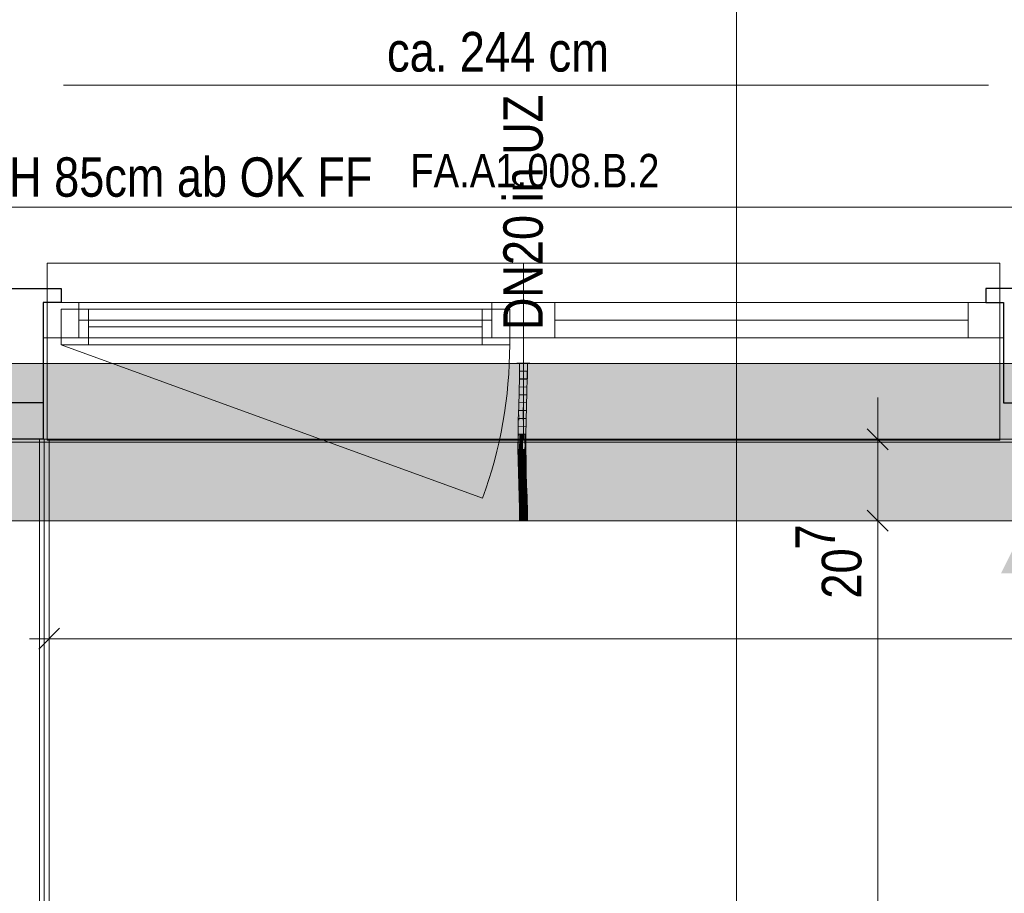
# Model space of a CAD drawing. Extents: x -620 to 3480, y 62 to 1107.
# Tile 199 of 244: x -108 to -58, y 968 to 1012. Entities that reach past the tile are written whole.
import ezdxf
from ezdxf.lldxf.tags import DXFTag

# ---------------------------------------------------------------- set-up
doc = ezdxf.new("R2010")
doc.units = 0
doc.layers.get('0').update_dxf_attribs({"lineweight": 35})
for name, color, linetype, lineweight, true_color in [('00 -Bauelemente -Dämmung innen', 7, 'Continuous', 9, 0xff7fe6), ('00 -Bauelemente -Gipskarton', 7, 'Continuous', 9, 0xff7fe6), ('00_Beschriftung UZ', 3, 'Continuous', 13, 0x00ff00), ('30 -33 Aussenwände- 7 Fassade_ Elemente', 7, 'Continuous', 9, 0x00aacc), ('30 -34 Innenwände- 2 nichttragend', 7, 'Continuous', 18, 0xff7fe6), ('30 -35 Decken- 1 Konstruktion-Träger- Stahlbeton', 7, 'grob-A06G9GKW8I', 13, 0x33aa00), ('70 -72 Beschriftung- 1 Beschriftung allgemein', 7, 'Continuous', 9, 0xff6633), ('70 -75 Raumstempel-2 Verweislinie', 1, 'Continuous', 9, 0xff0000), ('70 -76 Bemaßung- 2 Allgemein', 9, 'Continuous', 5, 0x808080), ('E_Leerrohr 20', 7, 'Continuous', 13, 0xcc0099), ('E_Leerrohr 20-Shading', 7, 'Continuous', 13, 0xcc0099)]:
    doc.layers.add(name, color=color, linetype=linetype, lineweight=lineweight, true_color=true_color)
for name, color, linetype, lineweight in [('30 -33 Aussenwände- 8 Sonnenschutz', 7, 'Continuous', 9), ('70 -71 Achsen- 1 Gebäudeachsen', 7, 'STRICHPUNKT2-A06G9GKV8I', 18), ('Detailelementbeschriftung', 7, 'Continuous', 9)]:
    doc.layers.add(name, color=color, linetype=linetype, lineweight=lineweight)
doc.layers.add('iwb_Schraffur_Unterzug', color=7, linetype='Continuous', lineweight=5, true_color=0xffffcc, plot=False)
doc.styles.get("Standard").update_dxf_attribs({"font": 'ARIALN.TTF'})
tags = doc.linetypes.add('grob-A06G9GKW8I', pattern=[14, 3, -8, 3]).pattern_tags.tags
tags[8:9] = [DXFTag(74, 4), DXFTag(75, 0), DXFTag(340, '0'), DXFTag(46, 0.0), DXFTag(50, 0.0), DXFTag(44, 0.0), DXFTag(45, 0.0)]
tags[6:7] = [DXFTag(74, 4), DXFTag(75, 0), DXFTag(340, '0'), DXFTag(46, 0.0), DXFTag(50, 0.0), DXFTag(44, 0.0), DXFTag(45, 0.0)]
tags[4:5] = [DXFTag(74, 4), DXFTag(75, 0), DXFTag(340, '0'), DXFTag(46, 0.0), DXFTag(50, 0.0), DXFTag(44, 0.0), DXFTag(45, 0.0)]
tags = doc.linetypes.add('STRICHPUNKT2', pattern=[12.7, 6.35, -3.175, 0, -3.175]).pattern_tags.tags
tags[10:11] = [DXFTag(74, 4), DXFTag(75, 0), DXFTag(340, '0'), DXFTag(46, 0.0), DXFTag(50, 0.0), DXFTag(44, 0.0), DXFTag(45, 0.0)]
tags[8:9] = [DXFTag(74, 4), DXFTag(75, 0), DXFTag(340, '0'), DXFTag(46, 0.0), DXFTag(50, 0.0), DXFTag(44, 0.0), DXFTag(45, 0.0)]
tags[6:7] = [DXFTag(74, 4), DXFTag(75, 0), DXFTag(340, '0'), DXFTag(46, 0.0), DXFTag(50, 0.0), DXFTag(44, 0.0), DXFTag(45, 0.0)]
tags[4:5] = [DXFTag(74, 4), DXFTag(75, 0), DXFTag(340, '0'), DXFTag(46, 0.0), DXFTag(50, 0.0), DXFTag(44, 0.0), DXFTag(45, 0.0)]
tags = doc.linetypes.add('STRICHPUNKT2-A06G9GKV8I', pattern=[12.7, 6.35, -3.175, 0, -3.175]).pattern_tags.tags
tags[10:11] = [DXFTag(74, 4), DXFTag(75, 0), DXFTag(340, '0'), DXFTag(46, 0.0), DXFTag(50, 0.0), DXFTag(44, 0.0), DXFTag(45, 0.0)]
tags[8:9] = [DXFTag(74, 4), DXFTag(75, 0), DXFTag(340, '0'), DXFTag(46, 0.0), DXFTag(50, 0.0), DXFTag(44, 0.0), DXFTag(45, 0.0)]
tags[6:7] = [DXFTag(74, 4), DXFTag(75, 0), DXFTag(340, '0'), DXFTag(46, 0.0), DXFTag(50, 0.0), DXFTag(44, 0.0), DXFTag(45, 0.0)]
tags[4:5] = [DXFTag(74, 4), DXFTag(75, 0), DXFTag(340, '0'), DXFTag(46, 0.0), DXFTag(50, 0.0), DXFTag(44, 0.0), DXFTag(45, 0.0)]

# ---------------------------------------------------------------- blocks, each defined once
blk = doc.blocks.new('Shading-A06G9GI38I', base_point=(-81.875, 992.053))
at = {"layer": 'E_Leerrohr 20-Shading', "color": 223, "true_color": 0xc67fb4}
for points in [[(-82.156, 994.957), (-82.214, 994.957), (-82.162, 994.234), (-82.22, 994.235)], [(-81.814, 994.957), (-81.873, 994.957), (-81.821, 994.229), (-81.879, 994.23)], [(-82.162, 994.234), (-82.22, 994.235), (-82.179, 993.511), (-82.236, 993.512)], [(-82.177, 993.511), (-82.162, 994.234), (-82.179, 993.511)], [(-81.825, 994.229), (-81.879, 994.23), (-81.851, 993.503), (-81.895, 993.504)], [(-81.836, 993.503), (-81.821, 994.229), (-81.851, 993.503), (-81.825, 994.229)], [(-82.179, 993.511), (-82.236, 993.512), (-82.202, 992.786), (-82.255, 992.788)], [(-82.202, 992.786), (-82.198, 992.786), (-82.179, 993.511), (-82.177, 993.511)], [(-82.198, 992.786), (-82.197, 992.786), (-82.177, 993.511)], [(-81.875, 993.504), (-81.895, 993.504), (-81.901, 992.778), (-81.914, 992.779)], [(-81.885, 992.778), (-81.851, 993.503), (-81.901, 992.778), (-81.875, 993.504)], [(-81.856, 992.777), (-81.836, 993.503), (-81.885, 992.778), (-81.851, 993.503)], [(-82.219, 992.191), (-82.202, 992.786), (-82.275, 992.062), (-82.255, 992.788)], [(-82.202, 992.786), (-82.219, 992.191), (-82.198, 992.786), (-82.206, 992.496)], [(-82.218, 992.061), (-82.216, 992.061), (-82.198, 992.786), (-82.197, 992.786)], [(-81.901, 992.778), (-81.914, 992.779), (-81.926, 992.055), (-81.933, 992.055)], [(-81.917, 992.054), (-81.885, 992.778), (-81.926, 992.055), (-81.901, 992.778)], [(-81.875, 992.053), (-81.856, 992.777), (-81.917, 992.054), (-81.885, 992.778)], [(-82.219, 992.191), (-82.223, 992.061), (-82.206, 992.496), (-82.218, 992.061)], [(-82.225, 992.061), (-82.275, 992.062), (-82.248, 991.335), (-82.288, 991.335)], [(-82.219, 992.191), (-82.275, 992.062), (-82.225, 992.061)], [(-82.238, 991.335), (-82.223, 992.061), (-82.248, 991.335), (-82.225, 992.061)], [(-82.238, 991.335), (-82.231, 991.335), (-82.223, 992.061), (-82.218, 992.061)], [(-82.231, 991.335), (-82.23, 991.335), (-82.218, 992.061), (-82.216, 992.061)], [(-82.223, 992.061), (-82.219, 992.191), (-82.225, 992.061)], [(-81.944, 991.331), (-81.926, 992.055), (-81.947, 991.331), (-81.931, 992.055)], [(-81.931, 992.055), (-81.933, 992.055), (-81.947, 991.331)], [(-81.94, 991.331), (-81.917, 992.054), (-81.944, 991.331), (-81.926, 992.055)], [(-81.939, 991.331), (-81.917, 992.054), (-81.93, 991.659)], [(-81.939, 991.331), (-81.888, 991.331), (-81.917, 992.054), (-81.875, 992.053)], [(-82.251, 990.974), (-82.248, 991.335), (-82.29, 990.974), (-82.288, 991.335)], [(-82.241, 990.608), (-82.238, 991.335), (-82.254, 990.608), (-82.248, 991.335)], [(-82.241, 990.608), (-82.231, 991.335), (-82.238, 991.335)], [(-82.241, 990.608), (-82.233, 990.608), (-82.231, 991.335), (-82.231, 990.973)], [(-82.231, 990.973), (-82.23, 991.335), (-82.231, 991.335)], [(-81.948, 990.969), (-81.947, 990.969), (-81.947, 991.331), (-81.944, 991.331)], [(-81.947, 990.969), (-81.943, 990.968), (-81.944, 991.331), (-81.94, 991.331)], [(-81.943, 990.968), (-81.89, 990.968), (-81.939, 991.331), (-81.888, 991.331)], [(-81.943, 990.968), (-81.939, 991.331), (-81.943, 991.042)], [(-81.939, 991.331), (-81.94, 991.331), (-81.943, 991.042)], [(-81.94, 991.331), (-81.939, 991.331), (-81.93, 991.659)], [(-82.254, 990.608), (-82.251, 990.974), (-82.291, 990.608), (-82.29, 990.974)], [(-81.946, 990.609), (-81.943, 990.968), (-81.95, 990.609), (-81.948, 990.969)], [(-81.946, 990.609), (-81.891, 990.609), (-81.943, 990.968), (-81.89, 990.968)], [(-82.254, 990.608), (-82.291, 990.608), (-82.24, 989.997), (-82.283, 989.996)], [(-82.23, 989.997), (-82.241, 990.608), (-82.24, 989.997), (-82.254, 990.608)], [(-82.225, 989.997), (-82.233, 990.608), (-82.23, 989.997), (-82.241, 990.608)], [(-81.946, 990.609), (-81.95, 990.609), (-81.932, 990.003), (-81.942, 990.003)], [(-81.883, 990.004), (-81.891, 990.609), (-81.932, 990.003), (-81.946, 990.609)], [(-82.24, 989.997), (-82.283, 989.996), (-82.215, 989.387), (-82.269, 989.386)], [(-82.211, 989.388), (-82.23, 989.997), (-82.215, 989.387), (-82.24, 989.997)], [(-82.21, 989.388), (-82.225, 989.997), (-82.211, 989.388), (-82.23, 989.997)], [(-81.941, 990.003), (-81.942, 990.003), (-81.927, 989.395)], [(-81.907, 989.396), (-81.932, 990.003), (-81.927, 989.395), (-81.941, 990.003)], [(-81.869, 989.397), (-81.883, 990.004), (-81.907, 989.396), (-81.932, 990.003)], [(-82.215, 989.387), (-82.269, 989.386), (-82.206, 989.219), (-82.247, 989.218)], [(-82.247, 989.218), (-82.269, 989.386), (-82.264, 989.218)], [(-82.25, 988.777), (-82.192, 988.779), (-82.264, 989.218), (-82.247, 989.218)], [(-82.247, 989.218), (-82.192, 988.779), (-82.206, 989.219), (-82.203, 989.149)], [(-82.203, 989.149), (-82.205, 989.219), (-82.215, 989.387), (-82.211, 989.388)], [(-82.205, 989.219), (-82.21, 989.388), (-82.211, 989.388)], [(-81.922, 989.221), (-81.898, 989.221), (-81.927, 989.395), (-81.907, 989.396)], [(-81.909, 988.787), (-81.876, 988.788), (-81.922, 989.221), (-81.898, 989.221)], [(-81.898, 989.221), (-81.863, 989.222), (-81.907, 989.396), (-81.869, 989.397)], [(-81.876, 988.788), (-81.851, 988.789), (-81.898, 989.221), (-81.863, 989.222)], [(-82.192, 988.779), (-82.25, 988.777), (-82.174, 988.171), (-82.233, 988.169)], [(-81.876, 988.788), (-81.909, 988.787), (-81.846, 988.179), (-81.892, 988.178)], [(-81.833, 988.179), (-81.851, 988.789), (-81.846, 988.179), (-81.876, 988.788)], [(-82.174, 988.171), (-82.233, 988.169), (-82.162, 987.564), (-82.22, 987.563)], [(-82.161, 987.564), (-82.174, 988.171), (-82.162, 987.564), (-82.174, 988.171)], [(-81.846, 988.179), (-81.892, 988.178), (-81.823, 987.569), (-81.878, 987.568)], [(-81.82, 987.569), (-81.833, 988.179), (-81.823, 987.569), (-81.846, 988.179)], [(-82.162, 987.564), (-82.22, 987.563), (-82.159, 986.957), (-82.214, 986.957)], [(-82.159, 986.957), (-82.157, 986.957), (-82.162, 987.564), (-82.161, 987.564)], [(-82.157, 986.957), (-82.156, 986.957), (-82.161, 987.564)], [(-81.814, 986.957), (-81.823, 987.569), (-81.873, 986.957), (-81.878, 987.568)], [(-81.814, 986.957), (-81.82, 987.569), (-81.823, 987.569)]]:
    blk.add_solid(points, dxfattribs=at)
at = {"layer": 'E_Leerrohr 20-Shading', "color": 231, "true_color": 0xe17fc9}
for points in [[(-82.014, 994.957), (-82.156, 994.957), (-82.021, 994.232), (-82.162, 994.234)], [(-82.014, 994.957), (-82.021, 994.232), (-82.016, 994.232)], [(-82.016, 994.232), (-82.01, 994.232), (-82.014, 994.957)], [(-82.01, 994.232), (-81.879, 994.23), (-82.014, 994.957), (-81.873, 994.957)], [(-82.021, 994.232), (-82.162, 994.234), (-82.036, 993.507), (-82.177, 993.511)], [(-82.021, 994.232), (-82.036, 993.507), (-82.031, 993.507)], [(-82.031, 993.507), (-82.021, 993.507), (-82.021, 994.232), (-82.016, 994.232)], [(-82.016, 994.232), (-82.021, 993.507), (-82.01, 994.232), (-81.999, 993.507)], [(-81.999, 993.507), (-81.895, 993.504), (-82.01, 994.232), (-81.879, 994.23)], [(-82.036, 993.507), (-82.177, 993.511), (-82.056, 992.783), (-82.197, 992.786)], [(-82.036, 993.507), (-82.056, 992.783), (-82.053, 992.783)], [(-82.044, 992.782), (-82.031, 993.507), (-82.053, 992.783), (-82.036, 993.507)], [(-82.044, 992.782), (-82.026, 992.782), (-82.031, 993.507), (-82.021, 993.507)], [(-82.021, 993.507), (-82.026, 992.782), (-81.999, 993.507), (-81.985, 992.781)], [(-81.985, 992.781), (-81.914, 992.779), (-81.999, 993.507), (-81.895, 993.504)], [(-82.056, 992.783), (-82.197, 992.786), (-82.075, 992.058), (-82.216, 992.061)], [(-82.053, 992.783), (-82.056, 992.783), (-82.071, 992.058), (-82.075, 992.058)], [(-82.057, 992.057), (-82.044, 992.782), (-82.071, 992.058), (-82.053, 992.783)], [(-82.044, 992.782), (-82.049, 992.518), (-82.026, 992.782), (-82.028, 992.518)], [(-82.026, 992.782), (-82.032, 992.057), (-81.985, 992.781), (-81.972, 992.056)], [(-81.972, 992.056), (-81.933, 992.055), (-81.985, 992.781), (-81.914, 992.779)], [(-82.049, 992.518), (-82.057, 992.057), (-82.028, 992.518), (-82.032, 992.057)], [(-82.075, 992.058), (-82.216, 992.061), (-82.088, 991.333), (-82.23, 991.335)], [(-82.071, 992.058), (-82.075, 992.058), (-82.085, 991.333), (-82.088, 991.333)], [(-82.067, 991.333), (-82.057, 992.057), (-82.085, 991.333), (-82.071, 992.058)], [(-82.067, 991.333), (-82.036, 991.333), (-82.057, 992.057), (-82.032, 992.057)], [(-82.032, 992.057), (-82.036, 991.333), (-81.972, 992.056), (-81.962, 991.332)], [(-81.972, 992.056), (-81.962, 991.332), (-81.934, 992.055), (-81.955, 991.332)], [(-81.955, 991.332), (-81.947, 991.331), (-81.934, 992.055), (-81.933, 992.055)], [(-82.09, 990.972), (-82.088, 991.333), (-82.231, 990.973), (-82.23, 991.335)], [(-82.09, 990.972), (-82.069, 990.971), (-82.085, 991.333), (-82.067, 991.333)], [(-82.085, 991.333), (-82.088, 991.333), (-82.09, 990.972)], [(-82.067, 991.333), (-82.07, 990.805), (-82.036, 991.333), (-82.037, 990.805)], [(-81.962, 991.332), (-82.036, 991.333), (-81.962, 990.609), (-82.037, 990.609)], [(-81.962, 991.332), (-81.962, 990.609), (-81.96, 990.713)], [(-81.955, 991.332), (-81.962, 991.332), (-81.958, 991.228)], [(-81.958, 991.228), (-81.962, 991.332), (-81.961, 991.125)], [(-81.948, 990.969), (-81.958, 991.228), (-81.96, 990.609), (-81.961, 991.125)], [(-81.947, 991.331), (-81.955, 991.332), (-81.948, 990.969), (-81.958, 991.228)], [(-82.091, 990.608), (-82.09, 990.972), (-82.233, 990.608), (-82.231, 990.973)], [(-82.071, 990.608), (-82.09, 990.972), (-82.091, 990.608)], [(-82.09, 990.972), (-82.071, 990.608), (-82.069, 990.971)], [(-82.07, 990.805), (-82.071, 990.608), (-82.037, 990.805), (-82.037, 990.609)], [(-81.962, 990.609), (-81.96, 990.609), (-81.96, 990.713)], [(-81.948, 990.969), (-81.96, 990.609), (-81.957, 990.609)], [(-81.952, 990.806), (-81.957, 990.609), (-81.949, 990.806), (-81.95, 990.609)], [(-81.948, 990.969), (-81.952, 990.806), (-81.949, 990.806)], [(-82.182, 990.608), (-82.233, 990.608), (-82.187, 989.998), (-82.225, 989.997)], [(-82.083, 990), (-82.091, 990.608), (-82.187, 989.998), (-82.182, 990.608)], [(-82.071, 990.608), (-82.091, 990.608), (-82.07, 990), (-82.083, 990)], [(-82.07, 990), (-82.035, 990.001), (-82.071, 990.608), (-82.037, 990.609)], [(-81.962, 990.609), (-82.037, 990.609), (-81.978, 990.002), (-82.035, 990.001)], [(-81.974, 990.002), (-81.96, 990.609), (-81.978, 990.002), (-81.962, 990.609)], [(-81.96, 990.609), (-81.974, 990.002), (-81.961, 990.472)], [(-81.974, 990.002), (-81.965, 990.002), (-81.961, 990.472)], [(-81.95, 990.609), (-81.961, 990.473), (-81.955, 990.002), (-81.965, 990.002)], [(-81.96, 990.609), (-81.961, 990.473), (-81.957, 990.609)], [(-81.961, 990.473), (-81.95, 990.609), (-81.957, 990.609)], [(-81.95, 990.609), (-81.955, 990.002), (-81.942, 990.003)], [(-82.187, 989.998), (-82.225, 989.997), (-82.198, 989.388), (-82.21, 989.388)], [(-82.198, 989.388), (-82.069, 989.391), (-82.187, 989.998), (-82.085, 990)], [(-82.069, 989.391), (-82.083, 990), (-82.085, 990)], [(-82.07, 990), (-82.083, 990), (-82.065, 989.391), (-82.069, 989.391)], [(-82.065, 989.391), (-82.03, 989.392), (-82.07, 990), (-82.035, 990.001)], [(-81.974, 990.002), (-82.035, 990.001), (-81.993, 989.393), (-82.03, 989.392)], [(-81.965, 990.002), (-81.974, 990.002), (-81.976, 989.394), (-81.993, 989.393)], [(-81.965, 990.002), (-81.976, 989.394), (-81.955, 990.002), (-81.961, 989.394)], [(-81.955, 990.002), (-81.961, 989.394), (-81.942, 990.003), (-81.936, 989.395)], [(-81.936, 989.395), (-81.927, 989.395), (-81.942, 990.003)], [(-82.205, 989.219), (-82.201, 989.219), (-82.21, 989.388), (-82.198, 989.388)], [(-82.201, 989.219), (-82.205, 989.219), (-82.203, 989.149)], [(-82.192, 988.779), (-82.201, 989.219), (-82.203, 989.149)], [(-82.201, 989.219), (-82.063, 989.22), (-82.198, 989.388), (-82.069, 989.391)], [(-82.192, 988.779), (-82.05, 988.783), (-82.201, 989.219), (-82.063, 989.22)], [(-82.065, 989.391), (-82.069, 989.391), (-82.063, 989.22)], [(-82.063, 989.22), (-82.028, 989.12), (-82.065, 989.391), (-82.03, 989.392)], [(-82.05, 988.783), (-82.025, 988.784), (-82.063, 989.22), (-82.028, 989.12)], [(-81.993, 989.393), (-82.03, 989.392), (-81.995, 989.336)], [(-81.995, 989.336), (-82.03, 989.392), (-82.004, 989.053), (-82.028, 989.12)], [(-81.984, 988.998), (-81.978, 989.309), (-82.004, 989.053), (-81.995, 989.336)], [(-81.978, 989.309), (-81.976, 989.394), (-81.995, 989.336), (-81.993, 989.393)], [(-81.962, 989.285), (-81.978, 989.309), (-81.966, 988.947), (-81.984, 988.998)], [(-81.961, 989.394), (-81.976, 989.394), (-81.962, 989.285), (-81.978, 989.309)], [(-81.966, 988.947), (-81.931, 988.847), (-81.962, 989.285), (-81.934, 989.24)], [(-81.962, 989.285), (-81.934, 989.24), (-81.961, 989.394), (-81.936, 989.395)], [(-81.934, 989.24), (-81.922, 989.221), (-81.936, 989.395), (-81.927, 989.395)], [(-81.931, 988.847), (-81.928, 988.841), (-81.934, 989.24), (-81.922, 989.221)], [(-81.928, 988.841), (-81.909, 988.787), (-81.922, 989.221)], [(-82.05, 988.783), (-82.192, 988.779), (-82.033, 988.174), (-82.174, 988.171)], [(-82.025, 988.784), (-82.05, 988.783), (-82.02, 988.175), (-82.033, 988.174)], [(-82.004, 989.053), (-82.028, 989.12), (-82.012, 988.784), (-82.025, 988.784)], [(-82.012, 988.784), (-82.025, 988.784), (-82.022, 988.473)], [(-81.989, 988.785), (-82.012, 988.784), (-82.02, 988.175), (-82.022, 988.473)], [(-81.989, 988.785), (-82.02, 988.175), (-82.001, 988.175)], [(-81.989, 988.785), (-81.984, 988.998), (-82.012, 988.784), (-82.004, 989.053)], [(-81.989, 988.785), (-82.001, 988.175), (-81.968, 988.785), (-81.975, 988.176)], [(-81.966, 988.947), (-81.984, 988.998), (-81.968, 988.785), (-81.989, 988.785)], [(-81.975, 988.176), (-81.939, 988.177), (-81.968, 988.785), (-81.929, 988.786)], [(-81.968, 988.785), (-81.93, 988.786), (-81.966, 988.947), (-81.931, 988.847)], [(-81.939, 988.177), (-81.892, 988.178), (-81.929, 988.786), (-81.909, 988.787)], [(-81.93, 988.786), (-81.929, 988.786), (-81.931, 988.847), (-81.928, 988.841)], [(-81.929, 988.786), (-81.909, 988.787), (-81.928, 988.841)], [(-82.033, 988.174), (-82.174, 988.171), (-82.02, 987.566), (-82.161, 987.564)], [(-82.017, 987.566), (-82.016, 987.566), (-82.033, 988.174), (-82.02, 988.175)], [(-82.033, 988.174), (-82.033, 988.174), (-82.017, 987.566), (-82.02, 987.566)], [(-82.001, 988.175), (-82.02, 988.175), (-82.011, 987.566), (-82.016, 987.566)], [(-81.975, 988.176), (-82.001, 988.175), (-81.981, 987.566), (-82.011, 987.566)], [(-81.948, 987.567), (-81.939, 988.177), (-81.981, 987.566), (-81.975, 988.176)], [(-81.948, 987.567), (-81.878, 987.568), (-81.939, 988.177), (-81.892, 988.178)], [(-82.02, 987.566), (-82.161, 987.564), (-82.014, 986.957), (-82.156, 986.957)], [(-82.016, 987.501), (-82.017, 987.566), (-82.015, 987.273), (-82.02, 987.566)], [(-82.014, 986.957), (-82.015, 987.273), (-82.02, 987.566)], [(-82.016, 987.566), (-82.017, 987.566), (-82.016, 987.501)], [(-82.011, 987.566), (-82.016, 987.566), (-82.012, 987.342)], [(-82.016, 987.501), (-82.012, 987.315), (-82.016, 987.566), (-82.012, 987.342)], [(-82.013, 987.145), (-82.012, 987.315), (-82.015, 987.273), (-82.016, 987.501)], [(-82.014, 986.957), (-82.013, 987.145), (-82.015, 987.273)], [(-82.01, 986.957), (-82.005, 986.957), (-82.013, 987.145), (-82.012, 987.315)], [(-81.948, 987.567), (-82.011, 987.566), (-82.005, 986.957), (-82.012, 987.342)], [(-82.012, 987.315), (-82.005, 986.957), (-82.012, 987.342)], [(-81.948, 987.567), (-82.005, 986.957), (-81.956, 986.957)], [(-81.956, 986.957), (-81.873, 986.957), (-81.948, 987.567), (-81.878, 987.568)], [(-82.01, 986.957), (-82.013, 987.145), (-82.014, 986.957)]]:
    blk.add_solid(points, dxfattribs=at)
blk = doc.blocks.new('Shading-A06G9GI58I', base_point=(-82.009, 986.957))
at = {"layer": 'E_Leerrohr 20-Shading', "color": 213, "true_color": 0xd67fc0}
for points in [[(-82.014, 987.567), (-82.014, 987.745), (-82.214, 986.957), (-82.214, 987.745)], [(-82.014, 987.567), (-81.926, 987.299), (-82.014, 987.745), (-81.92, 987.745)], [(-81.926, 987.299), (-81.814, 986.957), (-81.92, 987.745), (-81.814, 987.745)], [(-82.014, 987.567), (-82.214, 986.957), (-82.027, 986.957)], [(-82.027, 986.957), (-82.02, 986.957), (-82.014, 987.567), (-82.014, 987.325)], [(-82.02, 986.957), (-82.014, 986.957), (-82.014, 987.325)], [(-82.009, 986.957), (-81.931, 986.957), (-82.014, 987.567), (-81.926, 987.299)], [(-82.009, 986.957), (-82.014, 987.567), (-82.012, 986.957), (-82.014, 987.325)], [(-82.014, 987.325), (-82.014, 986.957), (-82.012, 986.957)], [(-81.931, 986.957), (-81.814, 986.957), (-81.926, 987.299)], [(-82.188, 986.957), (-82.344, 986.957), (-82.188, 986.945), (-82.344, 986.945)], [(-82.188, 986.957), (-82.188, 986.945), (-82.171, 986.957), (-82.17, 986.945)], [(-82.17, 986.945), (-82.122, 986.945), (-82.171, 986.957), (-82.123, 986.957)], [(-82.123, 986.957), (-82.122, 986.945), (-82.095, 986.957), (-82.095, 986.945)], [(-82.095, 986.945), (-82.014, 986.945), (-82.095, 986.957), (-82.014, 986.957)], [(-81.981, 986.957), (-82.014, 986.957), (-81.981, 986.945), (-82.014, 986.945)], [(-81.969, 986.945), (-81.969, 986.957), (-81.981, 986.945), (-81.981, 986.957)], [(-81.942, 986.945), (-81.942, 986.957), (-81.969, 986.945), (-81.969, 986.957)], [(-81.942, 986.945), (-81.917, 986.945), (-81.942, 986.957), (-81.917, 986.957)], [(-81.917, 986.945), (-81.684, 986.945), (-81.917, 986.957), (-81.684, 986.957)]]:
    blk.add_solid(points, dxfattribs=at)
blk = doc.blocks.new('Shading-A06G9GI78I', base_point=(-82.014, 994.957))
at = {"layer": 'E_Leerrohr 20-Shading', "color": 213, "true_color": 0xd67fc0}
for points in [[(-82.344, 994.969), (-82.344, 994.957), (-82.236, 994.969), (-82.236, 994.957)], [(-82.236, 994.957), (-82.014, 994.957), (-82.236, 994.969), (-82.014, 994.969)], [(-82.214, 994.169), (-82.014, 994.169), (-82.214, 994.957), (-82.014, 994.957)], [(-82.014, 994.969), (-82.014, 994.957), (-81.922, 994.969), (-81.922, 994.957)], [(-82.014, 994.957), (-82.014, 994.169), (-81.814, 994.957), (-81.826, 994.169)], [(-81.922, 994.957), (-81.684, 994.957), (-81.922, 994.969), (-81.684, 994.969)], [(-81.826, 994.169), (-81.814, 994.169), (-81.814, 994.957)]]:
    blk.add_solid(points, dxfattribs=at)
blk = doc.blocks.new('Referenz-A06G9GKX8I')
at = {"layer": '00 -Bauelemente -Dämmung innen', "color": 0, "linetype": 'Continuous', "ltscale": 0.13}
blk.add_line((-106.613, 991.097), (-106.613, 924.357), dxfattribs=at)
at = {"layer": '00 -Bauelemente -Gipskarton', "color": 0, "linetype": 'Continuous', "ltscale": 0.13}
for p, q in [((-106.613, 991.097), (-106.613, 924.357)), ((-106.363, 991.097), (-106.363, 924.357)), ((-106.113, 991.097), (-106.113, 924.357))]:
    blk.add_line(p, q, dxfattribs=at)
at = {"layer": '00_Beschriftung UZ', "color": 0, "lineweight": 0}
for points in [[(-57.745, 989.628), (-56.413, 986.957), (-55.075, 989.626)], [(-57.745, 984.287), (-56.413, 986.957), (-55.075, 984.288)]]:
    blk.add_solid(points, dxfattribs=at)
at = {"layer": '30 -33 Aussenwände- 7 Fassade_ Elemente', "color": 0, "linetype": 'Continuous', "ltscale": 0.13}
for p, q in [((-0.913, 1002.897), (-163.113, 1002.897)), ((-106.413, 996.257), (-106.413, 998.057)), ((-106.413, 998.057), (-82.013, 998.057)), ((-105.513, 997.707), (-82.713, 997.707)), ((-105.513, 995.907), (-105.513, 997.707)), ((-82.713, 997.707), (-82.713, 995.907)), ((-82.013, 996.257), (-82.013, 998.057)), ((-82.013, 998.057), (-57.613, 998.057)), ((-57.613, 998.057), (-57.613, 996.257)), ((-82.013, 996.257), (-106.413, 996.257)), ((-57.613, 996.257), (-82.013, 996.257)), ((-82.713, 995.907), (-105.513, 995.907)), ((-160.013, 991.097), (-4.013, 991.097))]:
    blk.add_line(p, q, dxfattribs=at)
at = {"layer": '30 -33 Aussenwände- 7 Fassade_ Elemente', "color": 0}
for p, q in [((-106.213, 998.057), (-106.213, 1000.057)), ((-106.213, 1000.057), (-82.013, 1000.057)), ((-82.013, 998.057), (-82.013, 1000.057)), ((-82.013, 1000.057), (-57.813, 1000.057)), ((-57.813, 1000.057), (-57.813, 998.057)), ((-106.213, 998.057), (-104.613, 998.057)), ((-106.213, 996.257), (-106.213, 998.057)), ((-104.613, 998.057), (-83.613, 998.057)), ((-104.613, 996.257), (-104.613, 998.057)), ((-83.613, 998.057), (-83.613, 996.257)), ((-82.013, 998.057), (-83.613, 998.057)), ((-82.013, 996.257), (-82.013, 998.057)), ((-82.013, 998.057), (-80.413, 998.057)), ((-80.413, 996.257), (-80.413, 998.057)), ((-80.413, 998.057), (-59.413, 998.057)), ((-59.413, 998.057), (-59.413, 996.257)), ((-57.813, 998.057), (-59.413, 998.057)), ((-57.813, 996.257), (-57.813, 998.057)), ((-83.613, 997.157), (-104.613, 997.157)), ((-59.413, 997.157), (-80.413, 997.157)), ((-104.613, 996.257), (-106.213, 996.257)), ((-106.213, 996.257), (-106.213, 991.057)), ((-83.613, 996.257), (-104.613, 996.257)), ((-83.613, 996.257), (-82.013, 996.257)), ((-82.013, 996.257), (-82.013, 991.057)), ((-80.413, 996.257), (-82.013, 996.257)), ((-59.413, 996.257), (-80.413, 996.257)), ((-59.413, 996.257), (-57.813, 996.257)), ((-57.813, 991.057), (-57.813, 996.257)), ((-106.213, 991.057), (-82.013, 991.057)), ((-82.013, 991.057), (-57.813, 991.057))]:
    blk.add_line(p, q, dxfattribs=at)
at = {"layer": '30 -33 Aussenwände- 7 Fassade_ Elemente', "color": 0, "linetype": 'Continuous', "lineweight": -2, "ltscale": 0.25}
for p, q in [((-109.713, 998.757), (-105.513, 998.757)), ((-105.513, 998.757), (-105.513, 998.057)), ((-54.313, 998.757), (-58.513, 998.757)), ((-58.513, 998.757), (-58.513, 998.057)), ((-106.413, 998.057), (-106.413, 992.957)), ((-105.513, 998.057), (-106.413, 998.057)), ((-58.513, 998.057), (-57.613, 998.057)), ((-57.613, 998.057), (-57.613, 992.957)), ((-106.413, 992.957), (-108.813, 992.957)), ((-106.413, 992.957), (-106.413, 991.097)), ((-57.613, 992.957), (-55.213, 992.957)), ((-106.413, 991.097), (-108.813, 991.097))]:
    blk.add_line(p, q, dxfattribs=at)
at = {"layer": '30 -33 Aussenwände- 7 Fassade_ Elemente', "color": 0, "linetype": 'Continuous', "lineweight": 18, "ltscale": 0.18}
for p, q in [((-106.413, 998.057), (-104.613, 998.057)), ((-106.413, 996.257), (-106.413, 998.057)), ((-105.513, 995.907), (-105.513, 997.707)), ((-105.513, 997.707), (-104.113, 997.707)), ((-104.613, 998.057), (-104.613, 996.257)), ((-104.113, 997.707), (-104.113, 995.907)), ((-84.113, 997.707), (-82.713, 997.707)), ((-84.113, 995.907), (-84.113, 997.707)), ((-83.613, 996.257), (-83.613, 998.057)), ((-83.613, 998.057), (-82.013, 998.057)), ((-82.713, 997.707), (-82.713, 995.907)), ((-82.013, 996.257), (-82.013, 998.057)), ((-82.013, 998.057), (-80.413, 998.057)), ((-80.413, 998.057), (-80.413, 996.257)), ((-59.413, 998.057), (-57.613, 998.057)), ((-59.413, 996.257), (-59.413, 998.057)), ((-57.613, 998.057), (-57.613, 996.257)), ((-104.613, 997.157), (-83.613, 997.157)), ((-84.113, 996.807), (-104.113, 996.807)), ((-80.413, 997.157), (-59.413, 997.157)), ((-104.613, 996.257), (-106.413, 996.257)), ((-82.013, 996.257), (-83.613, 996.257)), ((-80.413, 996.257), (-82.013, 996.257)), ((-57.613, 996.257), (-59.413, 996.257)), ((-104.113, 995.907), (-105.513, 995.907)), ((-82.713, 995.907), (-84.113, 995.907))]:
    blk.add_line(p, q, dxfattribs=at)
at = {"layer": '30 -33 Aussenwände- 7 Fassade_ Elemente', "color": 0, "linetype": 'grob-A06G9GKW8I', "ltscale": 0.13}
blk.add_line((-105.513, 995.907), (-84.088, 988.109), dxfattribs=at)
blk.add_ellipse((-105.513, 995.907), major_axis=(21.425, -7.798), ratio=1, start_param=0, end_param=0.349066, dxfattribs=at)
at = {"layer": '30 -33 Aussenwände- 8 Sonnenschutz', "color": 0, "linetype": 'Continuous', "ltscale": 0.13}
blk.add_line((-58.38, 1009.098), (-105.38, 1009.098), dxfattribs=at)
at = {"layer": '30 -34 Innenwände- 2 nichttragend', "color": 0, "linetype": 'Continuous', "ltscale": 0.18}
blk.add_line((-106.113, 991.097), (-106.113, 924.357), dxfattribs=at)
at = {"layer": '30 -35 Decken- 1 Konstruktion-Träger- Stahlbeton', "color": 0}
for p, q in [((-3.513, 994.957), (-562.014, 994.957)), ((-3.513, 986.957), (-562.014, 986.957))]:
    blk.add_line(p, q, dxfattribs=at)
at = {"layer": '70 -71 Achsen- 1 Gebäudeachsen', "color": 0, "linetype": 'STRICHPUNKT2-A06G9GKV8I', "ltscale": 0.18}
blk.add_line((-562.014, 990.957), (85.427, 990.957), dxfattribs=at)
at = {"layer": '70 -75 Raumstempel-2 Verweislinie', "color": 0}
blk.add_line((-71.189, 1067.023), (-71.189, 959.248), dxfattribs=at)
at = {"layer": '70 -76 Bemaßung- 2 Allgemein', "color": 0, "linetype": 'Continuous', "ltscale": 0.13}
for p, q in [((-64.013, 992.158), (-64.013, 993.218)), ((-64.013, 990.097), (-64.013, 992.158)), ((-61.513, 991.097), (-65.013, 991.097)), ((-64.013, 986.957), (-64.013, 991.097)), ((-64.013, 987.957), (-64.013, 985.897)), ((-64.013, 987.957), (-64.013, 985.897)), ((-61.513, 986.957), (-65.013, 986.957)), ((-61.513, 986.957), (-65.013, 986.957)), ((-64.013, 985.897), (-64.013, 984.836)), ((-64.013, 885.418), (-64.013, 985.897)), ((-106.113, 983.457), (-106.113, 979.957)), ((-107.113, 980.957), (-105.053, 980.957)), ((-4.574, 980.957), (-105.053, 980.957))]:
    blk.add_line(p, q, dxfattribs=at)
at = {"layer": '70 -76 Bemaßung- 2 Allgemein', "color": 0, "linetype": 'Continuous', "lineweight": 20, "ltscale": 0.2}
for p, q in [((-63.483, 990.567), (-64.544, 991.628)), ((-64.544, 987.488), (-63.483, 986.427)), ((-64.544, 987.488), (-63.483, 986.427)), ((-106.644, 980.427), (-105.583, 981.488))]:
    blk.add_line(p, q, dxfattribs=at)
at = {"layer": '30 -33 Aussenwände- 7 Fassade_ Elemente', "color": 0, "linetype": 'ByBlock', "ltscale": 0.13, "insert": (-111.333, 1005.428), "char_height": 2, "attachment_point": 1}
blk.add_mtext('{\\fArial Narrow;BRH 85cm ab OK FF}', dxfattribs=at)
at = {"layer": '30 -33 Aussenwände- 8 Sonnenschutz', "color": 0, "linetype": 'Continuous', "ltscale": 0.13, "char_height": 2.01377, "attachment_point": 1}
for s, insert in [('{\\fArial Narrow;244}', (-85.255, 1011.803)), ('{\\fArial Narrow;ca.}', (-88.95, 1011.803)), ('{\\fArial Narrow;cm}', (-80.741, 1011.803))]:
    blk.add_mtext(s, dxfattribs=dict(at, insert=insert))
at = {"layer": '70 -72 Beschriftung- 1 Beschriftung allgemein', "color": 0, "linetype": 'Continuous', "ltscale": 0.13, "insert": (-87.771, 1005.602), "char_height": 1.7, "attachment_point": 1}
blk.add_mtext('{\\fArial Narrow;FA.A1.008.B.2}', dxfattribs=at)
at = {"layer": '70 -76 Bemaßung- 2 Allgemein', "color": 0, "linetype": 'Continuous', "ltscale": 0.13, "char_height": 2.01377, "attachment_point": 1, "rotation": 90}
for s, insert in [('{\\fArial Narrow;7}', (-68.198, 985.494)), ('{\\fArial Narrow;20}', (-66.855, 982.992))]:
    blk.add_mtext(s, dxfattribs=dict(at, insert=insert))
blk = doc.blocks.new('Referenz-A06G9GKZ8I')
at = {"layer": 'iwb_Schraffur_Unterzug', "linetype": 'Continuous', "ltscale": 0.13}
for points in [[(-562.014, 994.957), (-3.513, 994.957), (-562.014, 994.317)], [(-562.014, 994.317), (-3.513, 994.957), (-3.513, 986.957)], [(-562.014, 994.317), (-3.513, 986.957), (-562.014, 987.597)], [(-562.014, 987.597), (-3.513, 986.957), (-562.014, 986.957)]]:
    blk.add_solid(points, dxfattribs=at)
blk = doc.blocks.new('Flexrohr-A06G9GSV8I')
at = {"color": 0, "linetype": 'ByBlock', "lineweight": -2, "ltscale": 0.13}
for p, q in [((-82.214, 994.957), (-82.22, 994.235)), ((-82.214, 994.957), (-81.814, 994.957)), ((-81.814, 994.957), (-81.821, 994.229)), ((-82.22, 994.235), (-82.236, 993.512)), ((-82.206, 994.559), (-81.83, 994.556)), ((-81.821, 994.229), (-81.836, 993.503)), ((-82.219, 993.761), (-81.843, 993.753)), ((-82.21, 994.16), (-81.834, 994.154)), ((-82.236, 993.512), (-82.255, 992.788)), ((-82.228, 993.362), (-81.852, 993.353)), ((-81.836, 993.503), (-81.856, 992.777)), ((-82.255, 992.788), (-82.275, 992.062)), ((-82.239, 992.962), (-81.863, 992.953)), ((-81.856, 992.777), (-81.875, 992.053)), ((-82.249, 992.562), (-81.874, 992.553)), ((-82.275, 992.062), (-82.288, 991.335)), ((-82.268, 991.761), (-81.892, 991.755)), ((-82.26, 992.162), (-81.884, 992.153)), ((-81.875, 992.053), (-81.888, 991.331)), ((-82.288, 991.335), (-82.291, 990.608)), ((-82.276, 991.36), (-81.9, 991.356)), ((-81.888, 991.331), (-81.891, 990.609)), ((-82.278, 990.959), (-81.902, 990.957)), ((-82.291, 990.608), (-82.283, 989.996)), ((-82.279, 990.557), (-81.903, 990.559)), ((-81.891, 990.609), (-81.883, 990.004)), ((-82.283, 989.996), (-82.269, 989.386)), ((-82.273, 990.155), (-81.898, 990.161)), ((-82.266, 989.754), (-81.89, 989.762)), ((-81.883, 990.004), (-81.869, 989.397)), ((-82.269, 989.386), (-82.25, 988.777)), ((-82.256, 989.353), (-81.88, 989.363)), ((-81.869, 989.397), (-81.851, 988.789)), ((-82.25, 988.777), (-82.233, 988.169)), ((-82.244, 988.953), (-81.868, 988.964)), ((-81.851, 988.789), (-81.833, 988.179)), ((-82.232, 988.553), (-81.856, 988.564)), ((-82.233, 988.169), (-82.22, 987.563)), ((-82.22, 988.154), (-81.845, 988.163)), ((-82.212, 987.755), (-81.836, 987.762)), ((-81.833, 988.179), (-81.82, 987.569)), ((-82.22, 987.563), (-82.214, 986.957)), ((-82.206, 987.357), (-81.83, 987.361)), ((-81.82, 987.569), (-81.814, 986.957)), ((-82.214, 986.957), (-81.814, 986.957)), ((-82.202, 986.959), (-81.826, 986.959))]:
    blk.add_line(p, q, dxfattribs=at)
blk = doc.blocks.new('Einzeiliger Text-A06G9GSZ8I')
at = {"color": 0, "lineweight": -2, "insert": (-83.034, 996.646), "char_height": 2, "attachment_point": 1, "rotation": 90}
blk.add_mtext('{\\fArial Narrow;DN20 in UZ}', dxfattribs=at)
blk = doc.blocks.new('Enddeckel-A06G9GT78I')
at = {"color": 0, "linetype": 'ByBlock', "lineweight": -2, "ltscale": 0.13}
for p, q in [((-82.214, 987.745), (-82.214, 986.957)), ((-82.097, 987.745), (-82.214, 987.745)), ((-81.931, 987.745), (-82.097, 987.745)), ((-81.814, 987.745), (-81.931, 987.745)), ((-81.814, 986.957), (-81.814, 987.745)), ((-82.344, 986.957), (-82.344, 986.945)), ((-82.151, 986.957), (-82.344, 986.957)), ((-82.151, 986.945), (-82.344, 986.945)), ((-82.097, 986.957), (-82.214, 986.957)), ((-81.878, 986.957), (-82.151, 986.957)), ((-81.878, 986.945), (-82.151, 986.945)), ((-81.931, 986.957), (-82.097, 986.957)), ((-81.814, 986.957), (-81.931, 986.957)), ((-81.684, 986.957), (-81.878, 986.957)), ((-81.684, 986.945), (-81.878, 986.945)), ((-81.684, 986.945), (-81.684, 986.957))]:
    blk.add_line(p, q, dxfattribs=at)
at = {"color": 0, "linetype": 'STRICHPUNKT2', "lineweight": 5, "ltscale": 0.13}
blk.add_line((-82.014, 986.957), (-82.014, 987.745), dxfattribs=at)
blk = doc.blocks.new('Enddeckel-A06G9GTD8I')
at = {"color": 0, "linetype": 'ByBlock', "lineweight": -2, "ltscale": 0.13}
for p, q in [((-82.344, 994.969), (-82.344, 994.957)), ((-82.344, 994.969), (-82.151, 994.969)), ((-82.344, 994.957), (-82.151, 994.957)), ((-82.214, 994.957), (-82.214, 994.169)), ((-82.214, 994.957), (-82.097, 994.957)), ((-82.151, 994.969), (-81.878, 994.969)), ((-82.151, 994.957), (-81.878, 994.957)), ((-82.097, 994.957), (-81.931, 994.957)), ((-81.931, 994.957), (-81.814, 994.957)), ((-81.878, 994.969), (-81.684, 994.969)), ((-81.878, 994.957), (-81.684, 994.957)), ((-81.814, 994.169), (-81.814, 994.957)), ((-81.684, 994.957), (-81.684, 994.969)), ((-82.214, 994.169), (-82.097, 994.169)), ((-82.097, 994.169), (-81.931, 994.169)), ((-81.931, 994.169), (-81.814, 994.169))]:
    blk.add_line(p, q, dxfattribs=at)
at = {"color": 0, "linetype": 'STRICHPUNKT2', "lineweight": 5, "ltscale": 0.13}
blk.add_line((-82.014, 994.957), (-82.014, 994.169), dxfattribs=at)

msp = doc.modelspace()

# ---------------------------------------------------------------- block references
at = {"color": 8, "lineweight": 25, "ltscale": 0.25, "true_color": 0x808080}
for name in ['Referenz-A06G9GKX8I', 'Referenz-A06G9GKZ8I']:
    msp.add_blockref(name, (0, 0), dxfattribs=at)
at = {"layer": 'Detailelementbeschriftung', "ltscale": 0.13}
msp.add_blockref('Einzeiliger Text-A06G9GSZ8I', (0, 0), dxfattribs=at)
at = {"layer": 'E_Leerrohr 20'}
for name, p in [('Shading-A06G9GI78I', (-82.014, 994.957)), ('Shading-A06G9GI38I', (-81.875, 992.053)), ('Shading-A06G9GI58I', (-82.009, 986.957))]:
    msp.add_blockref(name, p, dxfattribs=at)
at = {"layer": 'E_Leerrohr 20', "ltscale": 0.13}
for name in ['Enddeckel-A06G9GTD8I', 'Flexrohr-A06G9GSV8I', 'Enddeckel-A06G9GT78I']:
    msp.add_blockref(name, (0, 0), dxfattribs=at)

doc.saveas('drawing.dxf')
